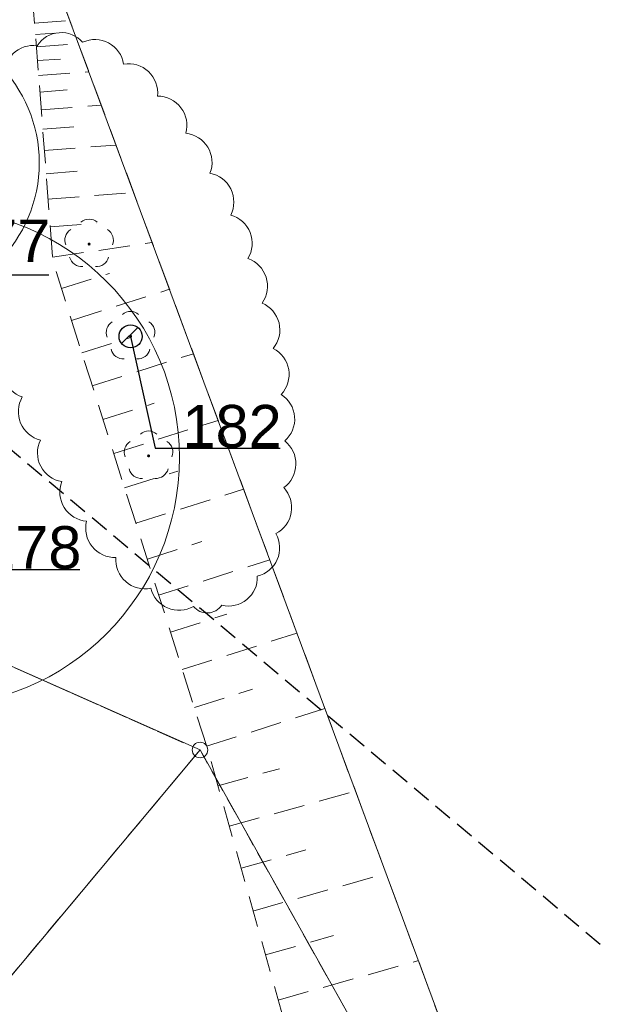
# Model space of a CAD drawing. Header units: metres. Extents: x 6540907 to 6541833, y 5893434 to 5894895.
# Tile 220 of 256: x 6541664 to 6541683, y 5894093 to 5894125. Entities that reach past the tile are written whole.
import ezdxf
from ezdxf import colors
from ezdxf.entities.mleader import LeaderData, LeaderLine
from ezdxf.math import Vec2, Vec3

# ---------------------------------------------------------------- set-up
doc = ezdxf.new("R2010")
doc.units = ezdxf.units.M
doc.header["$MEASUREMENT"] = 0
for name, pattern in [('1.0_0.5', [1.5, 1, -0.5]), ('2', [0.9, 0.6, -0.3]), ('219-500', [0, 0]), ('egug-500', [1, 0.5, -0.5])]:
    doc.linetypes.add(name, pattern=pattern)
doc.layers.get('0').update_dxf_attribs({"color": 2, "linetype": 'CONTINUOUS', "lineweight": 5})
for name, color, linetype, lineweight in [('202-punkt graniczny', 251, 'CONTINUOUS', 9), ('218-kontur użytku gruntowego', 251, 'CONTINUOUS', 9), ('219-działka ewidencyjna', 152, 'CONTINUOUS', 18), ('drzewo liściaste', 251, 'CONTINUOUS', 9), ('skarpa nieumocniona', 251, 'CONTINUOUS', 9), ('woda stojąca', 251, 'CONTINUOUS', 9), ('z_i_drzewa_liściste_korony', 66, 'CONTINUOUS', 20), ('z_i_drzewa_opis', 7, 'CONTINUOUS', 25), ('Zakres', 252, 'CONTINUOUS', 15)]:
    doc.layers.add(name, color=color, linetype=linetype, lineweight=lineweight)
doc.layers.add('z_i_masywy_grupy', color=7, linetype='CONTINUOUS', lineweight=13, true_color=0x7f926c)
doc.styles.add('Opisowy', font='arial.ttf')

# ---------------------------------------------------------------- blocks, each defined once
blk = doc.blocks.new('202')
at = {"color": 0, "linetype": 'Continuous', "lineweight": 0}
blk.add_circle((0, 0), 0.25, dxfattribs=at)
blk = doc.blocks.new('OP021')
at = {"linetype": 'Continuous', "lineweight": 13}
h = blk.add_hatch(color=0, dxfattribs=at)
edge = h.paths.add_edge_path()
edge.add_arc((0, 0), 0.05, 0, 360)
at = {"color": 0, "linetype": 'Continuous', "lineweight": 13}
for centre, start, end in [((0, 0.4), 49.272, 130.728), ((-0.38, 0.124), 121.308, 202.548), ((0.38, 0.124), 337.452, 58.692), ((-0.235, -0.324), 193.221, 274.871), ((0.235, -0.324), 265.129, 346.779)]:
    blk.add_arc(centre, 0.4, start, end, dxfattribs=at)
blk = doc.blocks.new('_None')
blk = doc.blocks.new('punkt')
h = blk.add_hatch()
h.set_pattern_fill('ANSI32', color=256, scale=0.2)
h.set_pattern_definition([(45, (-4781848.87, -5644337.08), (-1.34703841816, 1.34703841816), []), (45, (-4781847.972, -5644337.08), (-1.34703841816, 1.34703841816), [])])
edge = h.paths.add_edge_path()
edge.add_arc((0, 0), 0.243, 0, 360)
blk.add_circle((0, 0), 0.243)

msp = doc.modelspace()

# ---------------------------------------------------------------- linework, layer by layer
at = {"layer": '218-kontur użytku gruntowego', "linetype": 'egug-500', "lineweight": 18, "flags": 128}
for points in [[(6541669.76, 5894101.248), (6541528.91, 5894163.708)], [(6541528.91, 5894163.708), (6541669.76, 5894101.248)], [(6541650.13, 5894077.758), (6541669.76, 5894101.248)], [(6541669.76, 5894101.248), (6541650.13, 5894077.758)], [(6541682.61, 5894078.32), (6541669.76, 5894101.248)], [(6541669.76, 5894101.248), (6541682.61, 5894078.32)]]:
    msp.add_lwpolyline(points, dxfattribs=at)
at = {"layer": '219-działka ewidencyjna', "linetype": '219-500', "lineweight": 18, "flags": 128}
for points in [[(6541669.76, 5894101.248), (6541528.91, 5894163.708)], [(6541669.76, 5894101.248), (6541592.49, 5894008.788)], [(6541682.61, 5894078.32), (6541669.76, 5894101.248)]]:
    msp.add_lwpolyline(points, dxfattribs=at)
at = {"layer": 'skarpa nieumocniona', "linetype": '1.0_0.5', "lineweight": 18, "flags": 128}
msp.add_lwpolyline([(6541664.14, 5894128.558), (6541665.04, 5894116.918), (6541670.01, 5894101.248), (6541678.89, 5894069.698), (6541681.75, 5894071.308), (6541680.41, 5894082.248), (6541679.96, 5894085.878)], close=True, dxfattribs=at)
for points in [[(6541664.45, 5894124.578), (6541665.58, 5894124.668)], [(6541664.48, 5894124.218), (6541665.1, 5894124.258)], [(6541664.51, 5894123.818), (6541665.86, 5894123.918)], [(6541664.54, 5894123.378), (6541665.28, 5894123.428)], [(6541664.58, 5894122.898), (6541666.19, 5894123.018)], [(6541664.62, 5894122.368), (6541665.5, 5894122.438)], [(6541664.66, 5894121.798), (6541666.59, 5894121.948)], [(6541664.71, 5894121.178), (6541665.76, 5894121.258)], [(6541664.76, 5894120.488), (6541667.06, 5894120.668)], [(6541664.82, 5894119.748), (6541666.08, 5894119.848)], [(6541664.88, 5894118.928), (6541667.63, 5894119.148)], [(6541664.95, 5894118.038), (6541666.45, 5894118.158)], [(6541665.03, 5894117.068), (6541668.22, 5894117.538)], [(6541665.31, 5894116.058), (6541666.86, 5894116.548)], [(6541665.64, 5894115.038), (6541668.78, 5894116.038)], [(6541665.97, 5894113.998), (6541667.56, 5894114.498)], [(6541666.3, 5894112.938), (6541669.55, 5894113.968)], [(6541666.64, 5894111.858), (6541668.29, 5894112.378)], [(6541666.99, 5894110.768), (6541670.34, 5894111.828)], [(6541667.34, 5894109.658), (6541669.05, 5894110.198)], [(6541667.7, 5894108.528), (6541671.16, 5894109.618)], [(6541668.07, 5894107.378), (6541669.82, 5894107.938)], [(6541668.43, 5894106.218), (6541672, 5894107.348)], [(6541668.81, 5894105.028), (6541670.62, 5894105.608)], [(6541669.19, 5894103.828), (6541672.87, 5894104.998)], [(6541669.58, 5894102.608), (6541671.45, 5894103.198)], [(6541669.97, 5894101.368), (6541673.77, 5894102.578)], [(6541670.33, 5894100.098), (6541672.31, 5894100.648)], [(6541670.7, 5894098.798), (6541674.75, 5894099.928)], [(6541671.08, 5894097.458), (6541673.16, 5894098.038)], [(6541671.46, 5894096.078), (6541675.73, 5894097.278)], [(6541671.86, 5894094.668), (6541674.05, 5894095.288)], [(6541672.27, 5894093.218), (6541676.77, 5894094.488)]]:
    msp.add_lwpolyline(points, dxfattribs=at)
at = {"layer": 'woda stojąca', "linetype": 'Continuous', "lineweight": 18, "flags": 128}
msp.add_lwpolyline([(6541367.34, 5894279.258), (6541389.88, 5894276.588), (6541402.75, 5894273.998), (6541409.99, 5894272.718), (6541446.46, 5894245.798), (6541481.8, 5894212.568), (6541502.15, 5894198.468), (6541553.78, 5894181.838), (6541585.51, 5894167.408), (6541602.96, 5894161.388), (6541638.54, 5894156.538), (6541655.67, 5894151.408), (6541664.14, 5894128.558), (6541679.96, 5894085.878), (6541682.61, 5894081.719)], dxfattribs=at)
at = {"layer": 'z_i_drzewa_liściste_korony', "linetype": 'Continuous'}
for centre, radius in [((6541660.101, 5894120.095), 4.5), ((6541661.101, 5894110.635), 8)]:
    msp.add_circle(centre, radius, dxfattribs=at)
at = {"layer": 'z_i_masywy_grupy', "linetype": 'Continuous'}
msp.add_lwpolyline([(6541663.585, 5894114.002, 0.5), (6541664.056, 5894112.579, 0.5), (6541664.637, 5894111.196, 0.5), (6541665.322, 5894109.863, 0.5), (6541666.118, 5894108.592, 0.5), (6541667.062, 5894107.429, 0.5), (6541668.183, 5894106.439, 0.5), (6541669.55, 5894105.857, 0.5), (6541670.462, 5894105.896, 0.5), (6541671.6, 5894106.827, 0.5), (6541672.194, 5894108.193, 0.5), (6541672.448, 5894109.669, 0.5), (6541672.481, 5894111.167, 0.5), (6541672.365, 5894112.662, 0.5), (6541672.111, 5894114.139, 0.5), (6541671.753, 5894115.595, 0.5), (6541671.297, 5894117.024, 0.5), (6541670.745, 5894118.418, 0.5), (6541670.08, 5894119.762, 0.5), (6541669.302, 5894121.043, 0.5), (6541668.398, 5894122.238, 0.5), (6541667.308, 5894123.265, 0.5), (6541665.993, 5894123.966, 0.5), (6541664.537, 5894123.854, 0.5), (6541663.495, 5894122.811, 0.5)], format="xyb", dxfattribs=at)
at = {"layer": 'Zakres', "linetype": '2', "lineweight": 25, "flags": 128}
msp.add_lwpolyline([(6541682.61, 5894095.007), (6541557.28, 5894200.188), (6541380.44, 5894273.688), (6541307.38, 5894262.598), (6541211.66, 5894300.638), (6541170.76, 5894305.568), (6541137.92, 5894291.268), (6541058.11, 5894283.298), (6540997.5, 5894230.068), (6540930.81, 5894138.998)], dxfattribs=at)

# ---------------------------------------------------------------- block references
at = {"layer": '202-punkt graniczny', "linetype": 'Continuous', "lineweight": 18}
msp.add_blockref('202', (6541669.76, 5894101.248), dxfattribs=at)
at = {"layer": 'drzewo liściaste', "linetype": 'Continuous', "lineweight": 18}
for p in [(6541666.2, 5894117.488), (6541666.2, 5894117.488), (6541666.2, 5894117.488), (6541667.53, 5894114.528), (6541667.53, 5894114.528), (6541667.53, 5894114.528), (6541668.11, 5894110.688), (6541668.11, 5894110.688), (6541668.11, 5894110.688)]:
    msp.add_blockref('OP021', p, dxfattribs=at)
at = {"layer": 'z_i_drzewa_opis', "ltscale": 0.01, "xscale": 1.520278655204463, "yscale": 1.520278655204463, "zscale": 1.520278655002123}
msp.add_blockref('punkt', (6541667.531, 5894114.525), dxfattribs=at)

# ---------------------------------------------------------------- leaders
at = {"layer": 'z_i_drzewa_opis', "ltscale": 0.01}
ml = msp.add_multileader_mtext('Standard', dxfattribs=at)
ml.set_content('177', color=256, style='Opisowy')
ml.set_leader_properties()
ml.set_arrow_properties(name='NONE')
ml.build(insert=Vec2(0, 0))
ml.multileader.update_dxf_attribs({"has_dogleg": 0, "text_left_attachment_type": 6, "text_right_attachment_type": 5, "text_top_attachment_type": 0, "text_bottom_attachment_type": 0, "dogleg_length": 1.914, "arrow_head_size": 7.005})
ctx = ml.context
ctx.base_point, ctx.char_height, ctx.arrow_head_size, ctx.landing_gap_size, ctx.plane_origin = Vec3(6541660.89, 5894116.503), 1.3683, 7.005, 0.876, Vec3(6541653.518, 5894112.119)
ctx.left_attachment, ctx.right_attachment, ctx.attachment_type = 6, 5, 2
notes = []
notes.append((ctx, [(1, (1, 1, 0), (6541657.849, 5894116.503), (1, 0), 3.041, [(0, [(6541660.101, 5894120.095), (6541660.89, 5894116.503), (6541660.89, 5894116.503), (6541660.89, 5894116.503), (6541660.89, 5894116.503), (6541660.89, 5894116.503), (6541660.89, 5894116.503), (6541660.89, 5894116.503), (6541660.89, 5894116.503), (6541660.89, 5894116.503), (6541660.89, 5894116.503), (6541660.89, 5894116.503), (6541660.89, 5894116.503), (6541660.89, 5894116.503), (6541660.89, 5894116.503), (6541660.89, 5894116.503), (6541660.89, 5894116.503), (6541660.89, 5894116.503), (6541660.89, 5894116.503), (6541660.89, 5894116.503), (6541660.89, 5894116.503), (6541660.89, 5894116.503), (6541660.89, 5894116.503), (6541660.89, 5894116.503), (6541660.89, 5894116.503), (6541660.89, 5894116.503), (6541660.89, 5894116.503), (6541660.89, 5894116.503), (6541660.89, 5894116.503), (6541660.89, 5894116.503), (6541660.89, 5894116.503), (6541660.89, 5894116.503), (6541660.89, 5894116.503), (6541660.89, 5894116.503), (6541660.89, 5894116.503), (6541660.89, 5894116.503), (6541660.89, 5894116.503), (6541660.89, 5894116.503), (6541660.89, 5894116.503), (6541660.89, 5894116.503), (6541660.89, 5894116.503), (6541660.89, 5894116.503), (6541660.89, 5894116.503), (6541660.89, 5894116.503), (6541660.89, 5894116.503), (6541660.89, 5894116.503), (6541660.89, 5894116.503), (6541660.89, 5894116.503), (6541660.89, 5894116.503), (6541660.89, 5894116.503), (6541660.89, 5894116.503), (6541660.89, 5894116.503), (6541660.89, 5894116.503), (6541660.89, 5894116.503), (6541660.89, 5894116.503), (6541660.89, 5894116.503), (6541660.89, 5894116.503), (6541660.89, 5894116.503), (6541660.89, 5894116.503), (6541660.89, 5894116.503), (6541660.89, 5894116.503), (6541660.89, 5894116.503), (6541660.89, 5894116.503), (6541660.89, 5894116.503), (6541660.89, 5894116.503), (6541660.89, 5894116.503), (6541660.89, 5894116.503), (6541660.89, 5894116.503), (6541660.89, 5894116.503), (6541660.89, 5894116.503), (6541660.89, 5894116.503), (6541660.89, 5894116.503), (6541660.89, 5894116.503), (6541660.89, 5894116.503), (6541660.89, 5894116.503), (6541660.89, 5894116.503), (6541660.89, 5894116.503), (6541660.89, 5894116.503), (6541660.89, 5894116.503), (6541660.89, 5894116.503), (6541660.89, 5894116.503), (6541660.89, 5894116.503), (6541660.89, 5894116.503), (6541660.89, 5894116.503), (6541660.89, 5894116.503), (6541660.89, 5894116.503), (6541660.89, 5894116.503), (6541660.89, 5894116.503), (6541660.89, 5894116.503), (6541660.89, 5894116.503), (6541660.89, 5894116.503), (6541660.89, 5894116.503), (6541660.89, 5894116.503), (6541660.89, 5894116.503), (6541660.89, 5894116.503), (6541660.89, 5894116.503), (6541660.89, 5894116.503), (6541660.89, 5894116.503), (6541660.89, 5894116.503), (6541660.89, 5894116.503), (6541660.89, 5894116.503), (6541660.89, 5894116.503), (6541660.89, 5894116.503), (6541660.89, 5894116.503), (6541660.89, 5894116.503), (6541660.89, 5894116.503), (6541660.89, 5894116.503), (6541660.89, 5894116.503), (6541660.89, 5894116.503), (6541660.89, 5894116.503), (6541660.89, 5894116.503), (6541660.89, 5894116.503), (6541660.89, 5894116.503), (6541660.89, 5894116.503), (6541660.89, 5894116.503), (6541660.89, 5894116.503), (6541660.89, 5894116.503), (6541660.89, 5894116.503), (6541660.89, 5894116.503), (6541660.89, 5894116.503), (6541660.89, 5894116.503), (6541660.89, 5894116.503), (6541660.89, 5894116.503), (6541660.89, 5894116.503), (6541660.89, 5894116.503), (6541660.89, 5894116.503), (6541660.89, 5894116.503), (6541660.89, 5894116.503), (6541660.89, 5894116.503), (6541660.89, 5894116.503)], 256, [])])]))
ctx.mtext.insert, ctx.mtext.flow_direction = Vec3(6541661.765, 5894118.276), 5
at = {"layer": 'z_i_drzewa_opis'}
ml = msp.add_multileader_mtext('Standard', dxfattribs=at)
ml.set_content('182', color=256, style='Opisowy')
ml.set_leader_properties()
ml.set_arrow_properties(name='NONE')
ml.build(insert=Vec2(0, 0))
ml.multileader.update_dxf_attribs({"has_dogleg": 0, "text_left_attachment_type": 6, "text_right_attachment_type": 5, "text_top_attachment_type": 0, "text_bottom_attachment_type": 0, "dogleg_length": 1.914, "arrow_head_size": 7.005})
ctx = ml.context
ctx.base_point, ctx.char_height, ctx.arrow_head_size, ctx.landing_gap_size, ctx.plane_origin = Vec3(6541668.32, 5894110.933), 1.3683, 7.005, 0.876, Vec3(6541660.948, 5894106.549)
ctx.left_attachment, ctx.right_attachment, ctx.attachment_type = 6, 5, 2
notes.append((ctx, [(1, (1, 1, 0), (6541665.279, 5894110.933), (1, 0), 3.041, [(0, [(6541667.531, 5894114.525), (6541668.32, 5894110.933), (6541668.32, 5894110.933), (6541668.32, 5894110.933), (6541668.32, 5894110.933), (6541668.32, 5894110.933), (6541668.32, 5894110.933), (6541668.32, 5894110.933), (6541668.32, 5894110.933), (6541668.32, 5894110.933), (6541668.32, 5894110.933), (6541668.32, 5894110.933), (6541668.32, 5894110.933), (6541668.32, 5894110.933), (6541668.32, 5894110.933), (6541668.32, 5894110.933), (6541668.32, 5894110.933), (6541668.32, 5894110.933), (6541668.32, 5894110.933), (6541668.32, 5894110.933), (6541668.32, 5894110.933), (6541668.32, 5894110.933), (6541668.32, 5894110.933), (6541668.32, 5894110.933), (6541668.32, 5894110.933), (6541668.32, 5894110.933), (6541668.32, 5894110.933), (6541668.32, 5894110.933), (6541668.32, 5894110.933), (6541668.32, 5894110.933), (6541668.32, 5894110.933), (6541668.32, 5894110.933), (6541668.32, 5894110.933), (6541668.32, 5894110.933), (6541668.32, 5894110.933), (6541668.32, 5894110.933), (6541668.32, 5894110.933), (6541668.32, 5894110.933), (6541668.32, 5894110.933), (6541668.32, 5894110.933), (6541668.32, 5894110.933), (6541668.32, 5894110.933), (6541668.32, 5894110.933), (6541668.32, 5894110.933), (6541668.32, 5894110.933), (6541668.32, 5894110.933), (6541668.32, 5894110.933), (6541668.32, 5894110.933), (6541668.32, 5894110.933), (6541668.32, 5894110.933), (6541668.32, 5894110.933), (6541668.32, 5894110.933), (6541668.32, 5894110.933), (6541668.32, 5894110.933), (6541668.32, 5894110.933), (6541668.32, 5894110.933), (6541668.32, 5894110.933), (6541668.32, 5894110.933), (6541668.32, 5894110.933), (6541668.32, 5894110.933), (6541668.32, 5894110.933), (6541668.32, 5894110.933), (6541668.32, 5894110.933), (6541668.32, 5894110.933), (6541668.32, 5894110.933), (6541668.32, 5894110.933), (6541668.32, 5894110.933), (6541668.32, 5894110.933), (6541668.32, 5894110.933), (6541668.32, 5894110.933), (6541668.32, 5894110.933), (6541668.32, 5894110.933), (6541668.32, 5894110.933), (6541668.32, 5894110.933), (6541668.32, 5894110.933), (6541668.32, 5894110.933), (6541668.32, 5894110.933), (6541668.32, 5894110.933), (6541668.32, 5894110.933), (6541668.32, 5894110.933), (6541668.32, 5894110.933), (6541668.32, 5894110.933), (6541668.32, 5894110.933), (6541668.32, 5894110.933), (6541668.32, 5894110.933), (6541668.32, 5894110.933), (6541668.32, 5894110.933), (6541668.32, 5894110.933), (6541668.32, 5894110.933), (6541668.32, 5894110.933), (6541668.32, 5894110.933), (6541668.32, 5894110.933), (6541668.32, 5894110.933), (6541668.32, 5894110.933), (6541668.32, 5894110.933), (6541668.32, 5894110.933), (6541668.32, 5894110.933), (6541668.32, 5894110.933), (6541668.32, 5894110.933), (6541668.32, 5894110.933), (6541668.32, 5894110.933), (6541668.32, 5894110.933), (6541668.32, 5894110.933), (6541668.32, 5894110.933), (6541668.32, 5894110.933), (6541668.32, 5894110.933), (6541668.32, 5894110.933), (6541668.32, 5894110.933), (6541668.32, 5894110.933), (6541668.32, 5894110.933), (6541668.32, 5894110.933), (6541668.32, 5894110.933), (6541668.32, 5894110.933), (6541668.32, 5894110.933), (6541668.32, 5894110.933), (6541668.32, 5894110.933), (6541668.32, 5894110.933), (6541668.32, 5894110.933), (6541668.32, 5894110.933), (6541668.32, 5894110.933), (6541668.32, 5894110.933), (6541668.32, 5894110.933), (6541668.32, 5894110.933), (6541668.32, 5894110.933), (6541668.32, 5894110.933), (6541668.32, 5894110.933), (6541668.32, 5894110.933), (6541668.32, 5894110.933), (6541668.32, 5894110.933), (6541668.32, 5894110.933)], 256, [])])]))
ctx.mtext.insert, ctx.mtext.flow_direction = Vec3(6541669.195, 5894112.324), 5
at = {"layer": 'z_i_drzewa_opis', "ltscale": 0.01}
ml = msp.add_multileader_mtext('Standard', dxfattribs=at)
ml.set_content('178', color=256, style='Opisowy')
ml.set_leader_properties()
ml.set_arrow_properties(name='NONE')
ml.build(insert=Vec2(0, 0))
ml.multileader.update_dxf_attribs({"has_dogleg": 0, "text_left_attachment_type": 6, "text_right_attachment_type": 5, "text_top_attachment_type": 0, "text_bottom_attachment_type": 0, "dogleg_length": 1.914, "arrow_head_size": 7.005})
ctx = ml.context
ctx.base_point, ctx.char_height, ctx.arrow_head_size, ctx.landing_gap_size, ctx.plane_origin = Vec3(6541661.89, 5894107.043), 1.3683, 7.005, 0.876, Vec3(6541654.518, 5894102.659)
ctx.left_attachment, ctx.right_attachment, ctx.attachment_type = 6, 5, 2
notes.append((ctx, [(1, (1, 1, 0), (6541658.849, 5894107.043), (1, 0), 3.041, [(0, [(6541661.101, 5894110.635), (6541661.89, 5894107.043), (6541661.89, 5894107.043), (6541661.89, 5894107.043), (6541661.89, 5894107.043), (6541661.89, 5894107.043), (6541661.89, 5894107.043), (6541661.89, 5894107.043), (6541661.89, 5894107.043), (6541661.89, 5894107.043), (6541661.89, 5894107.043), (6541661.89, 5894107.043), (6541661.89, 5894107.043), (6541661.89, 5894107.043), (6541661.89, 5894107.043), (6541661.89, 5894107.043), (6541661.89, 5894107.043), (6541661.89, 5894107.043), (6541661.89, 5894107.043), (6541661.89, 5894107.043), (6541661.89, 5894107.043), (6541661.89, 5894107.043), (6541661.89, 5894107.043), (6541661.89, 5894107.043), (6541661.89, 5894107.043), (6541661.89, 5894107.043), (6541661.89, 5894107.043), (6541661.89, 5894107.043), (6541661.89, 5894107.043), (6541661.89, 5894107.043), (6541661.89, 5894107.043), (6541661.89, 5894107.043), (6541661.89, 5894107.043), (6541661.89, 5894107.043), (6541661.89, 5894107.043), (6541661.89, 5894107.043), (6541661.89, 5894107.043), (6541661.89, 5894107.043), (6541661.89, 5894107.043), (6541661.89, 5894107.043), (6541661.89, 5894107.043), (6541661.89, 5894107.043), (6541661.89, 5894107.043), (6541661.89, 5894107.043), (6541661.89, 5894107.043), (6541661.89, 5894107.043), (6541661.89, 5894107.043), (6541661.89, 5894107.043), (6541661.89, 5894107.043), (6541661.89, 5894107.043), (6541661.89, 5894107.043), (6541661.89, 5894107.043), (6541661.89, 5894107.043), (6541661.89, 5894107.043), (6541661.89, 5894107.043), (6541661.89, 5894107.043), (6541661.89, 5894107.043), (6541661.89, 5894107.043), (6541661.89, 5894107.043), (6541661.89, 5894107.043), (6541661.89, 5894107.043), (6541661.89, 5894107.043), (6541661.89, 5894107.043), (6541661.89, 5894107.043), (6541661.89, 5894107.043), (6541661.89, 5894107.043), (6541661.89, 5894107.043), (6541661.89, 5894107.043), (6541661.89, 5894107.043), (6541661.89, 5894107.043), (6541661.89, 5894107.043), (6541661.89, 5894107.043), (6541661.89, 5894107.043), (6541661.89, 5894107.043), (6541661.89, 5894107.043), (6541661.89, 5894107.043), (6541661.89, 5894107.043), (6541661.89, 5894107.043), (6541661.89, 5894107.043), (6541661.89, 5894107.043), (6541661.89, 5894107.043), (6541661.89, 5894107.043), (6541661.89, 5894107.043), (6541661.89, 5894107.043), (6541661.89, 5894107.043), (6541661.89, 5894107.043), (6541661.89, 5894107.043), (6541661.89, 5894107.043), (6541661.89, 5894107.043), (6541661.89, 5894107.043), (6541661.89, 5894107.043), (6541661.89, 5894107.043), (6541661.89, 5894107.043), (6541661.89, 5894107.043), (6541661.89, 5894107.043), (6541661.89, 5894107.043), (6541661.89, 5894107.043), (6541661.89, 5894107.043), (6541661.89, 5894107.043), (6541661.89, 5894107.043), (6541661.89, 5894107.043), (6541661.89, 5894107.043), (6541661.89, 5894107.043), (6541661.89, 5894107.043), (6541661.89, 5894107.043), (6541661.89, 5894107.043), (6541661.89, 5894107.043), (6541661.89, 5894107.043), (6541661.89, 5894107.043), (6541661.89, 5894107.043), (6541661.89, 5894107.043), (6541661.89, 5894107.043), (6541661.89, 5894107.043), (6541661.89, 5894107.043), (6541661.89, 5894107.043), (6541661.89, 5894107.043), (6541661.89, 5894107.043), (6541661.89, 5894107.043), (6541661.89, 5894107.043), (6541661.89, 5894107.043), (6541661.89, 5894107.043), (6541661.89, 5894107.043), (6541661.89, 5894107.043), (6541661.89, 5894107.043), (6541661.89, 5894107.043), (6541661.89, 5894107.043), (6541661.89, 5894107.043), (6541661.89, 5894107.043), (6541661.89, 5894107.043), (6541661.89, 5894107.043)], 256, [])])]))
ctx.mtext.insert, ctx.mtext.flow_direction = Vec3(6541662.765, 5894108.434), 5
for ctx, leaders in notes:
    for number, flags, end, landing, length, lines in leaders:
        leader = LeaderData()
        leader.index, (leader.has_last_leader_line, leader.has_dogleg_vector, leader.attachment_direction) = number, flags
        leader.last_leader_point, leader.dogleg_vector, leader.dogleg_length = Vec3(end), Vec3(landing), length
        for number, points, colour, breaks in lines:
            line = LeaderLine()
            line.index, line.vertices, line.color, line.breaks = number, Vec3.list(points), colors.encode_raw_color(colour), breaks
            leader.lines.append(line)
        ctx.leaders.append(leader)

doc.saveas('drawing.dxf')
